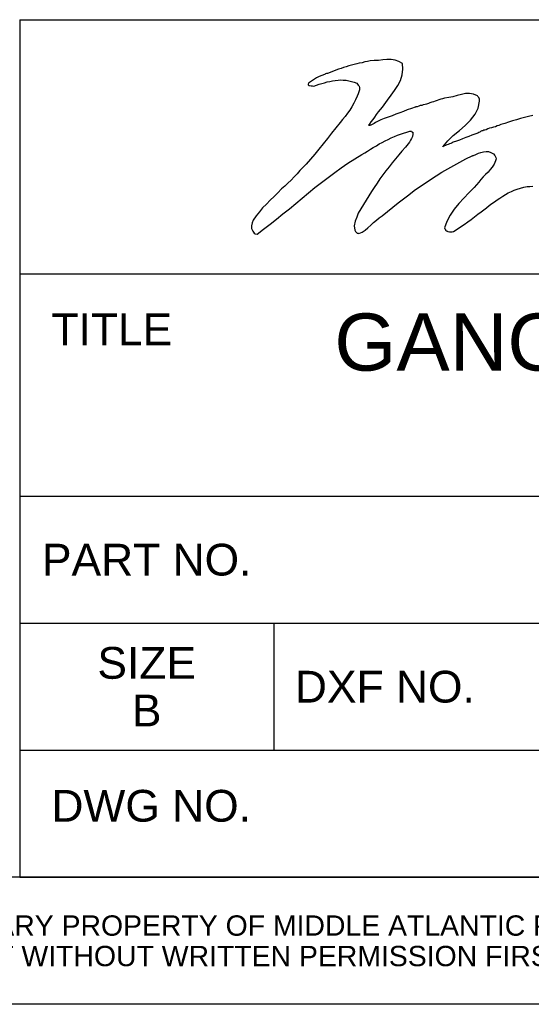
# Model space of a CAD drawing. Header units: inches. Extents: x 5 to 265, y 5 to 171.
# Tile 22 of 27: x 224 to 237, y 5 to 30. Entities that reach past the tile are written whole.
import ezdxf
from ezdxf.enums import TextEntityAlignment as Align

# ---------------------------------------------------------------- set-up
doc = ezdxf.new("R2010")
doc.units = ezdxf.units.IN
doc.header["$LTSCALE"] = 14.96
doc.header["$MEASUREMENT"] = 0
doc.layers.get('0').update_dxf_attribs({"linetype": 'CONTINUOUS'})
doc.layers.add('09_ALL_DETAIL_ITEMS', color=7, linetype='CONTINUOUS')
doc.styles.get("Standard").update_dxf_attribs({"font": 'arial.ttf'})

# ---------------------------------------------------------------- blocks, each defined once
blk = doc.blocks.new('MAP_LOGO_AND_NAME_BL0', base_point=(244, 26.4))
at = {"color": 7, "linetype": 'Continuous'}
for p, q in [((232.692, 28.536), (232.628, 28.517)), ((232.762, 28.549), (232.692, 28.536)), ((232.832, 28.562), (232.762, 28.549)), ((232.935, 28.568), (232.832, 28.562)), ((233.043, 28.574), (232.935, 28.568)), ((233.146, 28.587), (233.043, 28.574)), ((233.254, 28.6), (233.146, 28.587)), ((233.363, 28.594), (233.254, 28.6)), ((233.459, 28.581), (233.363, 28.594)), ((233.555, 28.549), (233.459, 28.581)), ((233.645, 28.498), (233.555, 28.549)), ((231.841, 28.28), (231.777, 28.255)), ((231.905, 28.306), (231.841, 28.28)), ((231.969, 28.325), (231.905, 28.306)), ((232.033, 28.351), (231.969, 28.325)), ((232.097, 28.37), (232.033, 28.351)), ((232.161, 28.395), (232.097, 28.37)), ((232.225, 28.415), (232.161, 28.395)), ((232.295, 28.434), (232.225, 28.415)), ((232.359, 28.453), (232.295, 28.434)), ((232.423, 28.472), (232.359, 28.453)), ((232.493, 28.485), (232.423, 28.472)), ((232.557, 28.504), (232.493, 28.485)), ((232.628, 28.517), (232.557, 28.504)), ((233.638, 28.21), (233.657, 28.351)), ((233.657, 28.351), (233.645, 28.498)), ((231.329, 28.037), (231.278, 27.999)), ((231.374, 28.069), (231.329, 28.037)), ((231.425, 28.101), (231.374, 28.069)), ((231.476, 28.133), (231.425, 28.101)), ((231.528, 28.159), (231.476, 28.133)), ((231.585, 28.184), (231.528, 28.159)), ((231.636, 28.203), (231.585, 28.184)), ((231.694, 28.229), (231.636, 28.203)), ((231.681, 28.012), (231.745, 28.031)), ((231.707, 28.235), (231.694, 28.229)), ((231.732, 28.242), (231.707, 28.235)), ((231.758, 28.248), (231.732, 28.242)), ((231.745, 28.031), (231.815, 28.044)), ((231.777, 28.255), (231.758, 28.248)), ((231.815, 28.044), (231.879, 28.056)), ((231.879, 28.056), (231.95, 28.069)), ((231.95, 28.069), (232.02, 28.076)), ((232.02, 28.076), (232.084, 28.082)), ((232.084, 28.082), (232.154, 28.076)), ((232.154, 28.076), (232.225, 28.076)), ((232.225, 28.076), (232.289, 28.063)), ((232.289, 28.063), (232.359, 28.044)), ((232.359, 28.044), (232.423, 28.024)), ((232.423, 28.024), (232.493, 27.999)), ((233.529, 27.941), (233.593, 28.069)), ((233.593, 28.069), (233.638, 28.21)), ((231.278, 27.992), (231.272, 27.98)), ((231.272, 27.98), (231.272, 27.973)), ((231.272, 27.973), (231.272, 27.96)), ((231.272, 27.96), (231.297, 27.941)), ((231.278, 27.999), (231.278, 27.992)), ((231.297, 27.941), (231.342, 27.935)), ((231.342, 27.935), (231.381, 27.935)), ((231.381, 27.935), (231.413, 27.928)), ((231.413, 27.928), (231.476, 27.954)), ((231.476, 27.954), (231.547, 27.973)), ((231.547, 27.973), (231.611, 27.992)), ((231.611, 27.992), (231.681, 28.012)), ((232.493, 27.999), (232.513, 27.98)), ((232.513, 27.98), (232.532, 27.948)), ((232.545, 27.781), (232.525, 27.73)), ((232.532, 27.948), (232.551, 27.922)), ((232.564, 27.833), (232.545, 27.781)), ((232.551, 27.922), (232.564, 27.89)), ((232.564, 27.89), (232.564, 27.833)), ((233.363, 27.698), (233.446, 27.82)), ((233.446, 27.82), (233.529, 27.941)), ((232.461, 27.583), (232.417, 27.494)), ((232.506, 27.673), (232.461, 27.583)), ((232.525, 27.73), (232.506, 27.673)), ((233.184, 27.455), (233.267, 27.577)), ((233.267, 27.577), (233.363, 27.698)), ((234.425, 27.532), (234.38, 27.519)), ((234.47, 27.545), (234.425, 27.532)), ((234.514, 27.564), (234.47, 27.545)), ((234.559, 27.583), (234.514, 27.564)), ((234.61, 27.596), (234.559, 27.583)), ((234.655, 27.609), (234.61, 27.596)), ((234.706, 27.622), (234.655, 27.609)), ((234.808, 27.641), (234.706, 27.622)), ((234.911, 27.66), (234.808, 27.641)), ((235.02, 27.692), (234.911, 27.66)), ((235.128, 27.717), (235.02, 27.692)), ((235.231, 27.737), (235.128, 27.717)), ((235.333, 27.737), (235.231, 27.737)), ((235.435, 27.724), (235.333, 27.737)), ((235.531, 27.679), (235.435, 27.724)), ((235.544, 27.666), (235.531, 27.679)), ((235.57, 27.641), (235.544, 27.666)), ((235.55, 27.372), (235.582, 27.551)), ((235.582, 27.602), (235.57, 27.641)), ((235.582, 27.551), (235.582, 27.602)), ((232.314, 27.321), (232.257, 27.244)), ((232.365, 27.404), (232.314, 27.321)), ((232.417, 27.494), (232.365, 27.404)), ((233.043, 27.276), (233.088, 27.334)), ((233.088, 27.334), (233.139, 27.398)), ((233.139, 27.398), (233.184, 27.455)), ((233.67, 27.289), (233.574, 27.257)), ((233.766, 27.327), (233.67, 27.289)), ((233.868, 27.366), (233.766, 27.327)), ((233.964, 27.398), (233.868, 27.366)), ((233.971, 27.398), (233.964, 27.398)), ((233.983, 27.404), (233.971, 27.398)), ((233.996, 27.404), (233.983, 27.404)), ((234.015, 27.404), (233.996, 27.404)), ((234.054, 27.423), (234.015, 27.404)), ((234.092, 27.436), (234.054, 27.423)), ((234.131, 27.442), (234.092, 27.436)), ((234.169, 27.455), (234.131, 27.442)), ((234.214, 27.462), (234.169, 27.455)), ((234.252, 27.474), (234.214, 27.462)), ((234.297, 27.487), (234.252, 27.474)), ((234.335, 27.506), (234.297, 27.487)), ((234.38, 27.519), (234.335, 27.506)), ((235.474, 27.219), (235.55, 27.372)), ((232.135, 27.084), (232.078, 27.008)), ((232.199, 27.161), (232.135, 27.084)), ((232.257, 27.244), (232.199, 27.161)), ((232.858, 27.027), (232.903, 27.084)), ((232.903, 27.084), (232.947, 27.148)), ((232.947, 27.148), (232.992, 27.212)), ((233.011, 27.033), (232.967, 27.008)), ((232.992, 27.212), (233.043, 27.276)), ((233.05, 27.052), (233.011, 27.033)), ((233.095, 27.078), (233.05, 27.052)), ((233.139, 27.091), (233.095, 27.078)), ((233.184, 27.11), (233.139, 27.091)), ((233.28, 27.142), (233.184, 27.11)), ((233.382, 27.18), (233.28, 27.142)), ((233.478, 27.219), (233.382, 27.18)), ((233.574, 27.257), (233.478, 27.219)), ((235.224, 26.937), (235.358, 27.072)), ((235.358, 27.072), (235.474, 27.219)), ((236.42, 27.052), (236.318, 27.02)), ((236.516, 27.078), (236.42, 27.052)), ((236.618, 27.11), (236.516, 27.078)), ((236.721, 27.135), (236.618, 27.11)), ((236.823, 27.161), (236.721, 27.135)), ((236.932, 27.187), (236.823, 27.161)), ((231.969, 26.873), (231.86, 26.739)), ((232.078, 27.008), (231.969, 26.873)), ((232.794, 26.944), (232.8, 26.95)), ((232.807, 26.937), (232.794, 26.944)), ((232.8, 26.95), (232.807, 26.956)), ((232.807, 26.956), (232.813, 26.963)), ((232.82, 26.937), (232.807, 26.937)), ((232.813, 26.963), (232.858, 27.027)), ((232.832, 26.944), (232.82, 26.937)), ((232.845, 26.944), (232.832, 26.944)), ((232.883, 26.963), (232.845, 26.944)), ((232.928, 26.988), (232.883, 26.963)), ((232.967, 27.008), (232.928, 26.988)), ((233.753, 26.771), (233.83, 26.79)), ((233.83, 26.79), (233.843, 26.79)), ((233.843, 26.79), (233.856, 26.79)), ((233.856, 26.79), (233.868, 26.79)), ((233.868, 26.79), (233.881, 26.777)), ((234.924, 26.681), (235.077, 26.809)), ((235.077, 26.809), (235.224, 26.937)), ((235.64, 26.797), (235.614, 26.784)), ((235.665, 26.803), (235.64, 26.797)), ((235.691, 26.816), (235.665, 26.803)), ((235.723, 26.816), (235.691, 26.816)), ((235.749, 26.822), (235.723, 26.816)), ((235.793, 26.848), (235.749, 26.822)), ((235.838, 26.867), (235.793, 26.848)), ((235.889, 26.88), (235.838, 26.867)), ((235.934, 26.892), (235.889, 26.88)), ((235.985, 26.905), (235.934, 26.892)), ((236.03, 26.924), (235.985, 26.905)), ((236.075, 26.937), (236.03, 26.924)), ((236.12, 26.963), (236.075, 26.937)), ((236.222, 26.988), (236.12, 26.963)), ((236.318, 27.02), (236.222, 26.988)), ((231.758, 26.605), (231.649, 26.477)), ((231.86, 26.739), (231.758, 26.605)), ((233.133, 26.509), (233.21, 26.547)), ((233.21, 26.547), (233.286, 26.585)), ((233.286, 26.585), (233.363, 26.624)), ((233.363, 26.624), (233.44, 26.656)), ((233.44, 26.656), (233.517, 26.688)), ((233.517, 26.688), (233.593, 26.72)), ((233.593, 26.72), (233.67, 26.745)), ((233.67, 26.745), (233.753, 26.771)), ((233.849, 26.566), (233.817, 26.515)), ((233.875, 26.611), (233.849, 26.566)), ((233.894, 26.662), (233.875, 26.611)), ((233.881, 26.777), (233.888, 26.771)), ((233.888, 26.771), (233.894, 26.771)), ((233.894, 26.771), (233.907, 26.771)), ((233.907, 26.713), (233.894, 26.662)), ((233.907, 26.771), (233.907, 26.765)), ((233.907, 26.765), (233.907, 26.713)), ((234.661, 26.4), (234.783, 26.547)), ((234.783, 26.547), (234.924, 26.681)), ((235.007, 26.541), (234.924, 26.515)), ((235.083, 26.566), (235.007, 26.541)), ((235.16, 26.598), (235.083, 26.566)), ((235.237, 26.63), (235.16, 26.598)), ((235.314, 26.656), (235.237, 26.63)), ((235.39, 26.688), (235.314, 26.656)), ((235.467, 26.72), (235.39, 26.688)), ((235.544, 26.745), (235.467, 26.72)), ((235.57, 26.758), (235.544, 26.745)), ((235.595, 26.771), (235.57, 26.758)), ((235.614, 26.784), (235.595, 26.771)), ((231.54, 26.342), (231.438, 26.215)), ((231.649, 26.477), (231.54, 26.342)), ((232.692, 26.247), (232.762, 26.291)), ((232.762, 26.291), (232.839, 26.342)), ((232.839, 26.342), (232.909, 26.381)), ((232.909, 26.381), (232.986, 26.426)), ((232.986, 26.426), (233.056, 26.47)), ((233.056, 26.47), (233.133, 26.509)), ((233.632, 26.291), (233.549, 26.195)), ((233.721, 26.387), (233.632, 26.291)), ((233.753, 26.432), (233.721, 26.387)), ((233.785, 26.47), (233.753, 26.432)), ((233.817, 26.515), (233.785, 26.47)), ((234.668, 26.406), (234.661, 26.406)), ((234.661, 26.406), (234.661, 26.4)), ((234.661, 26.4), (234.661, 26.394)), ((234.661, 26.394), (234.661, 26.4)), ((234.7, 26.419), (234.668, 26.406)), ((234.732, 26.432), (234.7, 26.419)), ((234.764, 26.445), (234.732, 26.432)), ((234.796, 26.458), (234.764, 26.445)), ((234.828, 26.47), (234.796, 26.458)), ((234.866, 26.483), (234.828, 26.47)), ((234.892, 26.496), (234.866, 26.483)), ((234.924, 26.515), (234.892, 26.496)), ((231.329, 26.087), (231.221, 25.959)), ((231.438, 26.215), (231.329, 26.087)), ((232.27, 25.984), (232.442, 26.093)), ((232.442, 26.093), (232.621, 26.202)), ((232.621, 26.202), (232.692, 26.247)), ((233.465, 26.093), (233.382, 25.997)), ((233.549, 26.195), (233.465, 26.093)), ((235.09, 26.01), (235.243, 26.093)), ((235.243, 26.093), (235.403, 26.17)), ((235.403, 26.17), (235.41, 26.17)), ((235.41, 26.17), (235.416, 26.176)), ((235.416, 26.176), (235.429, 26.176)), ((235.429, 26.176), (235.435, 26.183)), ((235.435, 26.183), (235.493, 26.208)), ((235.493, 26.208), (235.557, 26.234)), ((235.557, 26.234), (235.621, 26.259)), ((235.621, 26.259), (235.685, 26.272)), ((235.685, 26.272), (235.749, 26.278)), ((235.749, 26.278), (235.813, 26.278)), ((235.813, 26.278), (235.87, 26.259)), ((235.87, 26.259), (235.934, 26.221)), ((235.934, 26.221), (235.972, 26.176)), ((235.992, 26.042), (235.953, 25.959)), ((235.972, 26.176), (235.998, 26.131)), ((236.004, 26.093), (235.992, 26.042)), ((235.998, 26.131), (236.004, 26.093)), ((231.061, 25.799), (230.99, 25.716)), ((231.144, 25.882), (231.061, 25.799)), ((231.221, 25.959), (231.144, 25.882)), ((231.937, 25.748), (232.103, 25.869)), ((232.103, 25.869), (232.27, 25.984)), ((233.222, 25.792), (233.152, 25.69)), ((233.306, 25.895), (233.222, 25.792)), ((233.382, 25.997), (233.306, 25.895)), ((234.636, 25.76), (234.783, 25.844)), ((234.783, 25.844), (234.936, 25.927)), ((234.936, 25.927), (235.09, 26.01)), ((235.857, 25.824), (235.8, 25.76)), ((235.908, 25.888), (235.857, 25.824)), ((235.953, 25.959), (235.908, 25.888)), ((230.837, 25.562), (230.76, 25.485)), ((230.914, 25.639), (230.837, 25.562)), ((230.99, 25.716), (230.914, 25.639)), ((231.604, 25.498), (231.771, 25.626)), ((231.771, 25.626), (231.937, 25.748)), ((233.075, 25.588), (233.005, 25.485)), ((233.152, 25.69), (233.075, 25.588)), ((234.214, 25.485), (234.354, 25.575)), ((234.354, 25.575), (234.495, 25.671)), ((234.495, 25.671), (234.636, 25.76)), ((235.621, 25.575), (235.57, 25.505)), ((235.678, 25.639), (235.621, 25.575)), ((235.736, 25.697), (235.678, 25.639)), ((235.8, 25.76), (235.736, 25.697)), ((230.594, 25.338), (230.504, 25.242)), ((230.677, 25.409), (230.594, 25.338)), ((230.76, 25.485), (230.677, 25.409)), ((231.278, 25.242), (231.438, 25.37)), ((231.438, 25.37), (231.604, 25.498)), ((232.935, 25.377), (232.864, 25.274)), ((233.005, 25.485), (232.935, 25.377)), ((233.939, 25.294), (234.073, 25.39)), ((234.073, 25.39), (234.214, 25.485)), ((235.448, 25.377), (235.32, 25.242)), ((235.57, 25.505), (235.448, 25.377)), ((236.388, 25.274), (236.458, 25.306)), ((236.458, 25.306), (236.535, 25.332)), ((236.535, 25.332), (236.618, 25.358)), ((236.618, 25.358), (236.701, 25.383)), ((236.701, 25.383), (236.785, 25.396)), ((236.785, 25.396), (236.855, 25.402)), ((236.855, 25.402), (236.925, 25.409)), ((230.313, 25.051), (230.217, 24.955)), ((230.408, 25.147), (230.313, 25.051)), ((230.504, 25.242), (230.408, 25.147)), ((230.958, 24.974), (231.118, 25.108)), ((231.118, 25.108), (231.278, 25.242)), ((232.73, 25.057), (232.66, 24.948)), ((232.794, 25.166), (232.73, 25.057)), ((232.864, 25.274), (232.794, 25.166)), ((233.536, 24.987), (233.67, 25.089)), ((233.67, 25.089), (233.804, 25.191)), ((233.804, 25.191), (233.939, 25.294)), ((235.192, 25.108), (235.064, 24.967)), ((235.32, 25.242), (235.192, 25.108)), ((235.966, 25.012), (236.03, 25.063)), ((236.03, 25.063), (236.1, 25.108)), ((236.1, 25.108), (236.171, 25.153)), ((236.171, 25.153), (236.241, 25.198)), ((236.241, 25.198), (236.311, 25.236)), ((236.311, 25.236), (236.388, 25.274)), ((230.121, 24.859), (230.038, 24.763)), ((230.217, 24.955), (230.121, 24.859)), ((230.632, 24.712), (230.799, 24.84)), ((230.799, 24.84), (230.958, 24.974)), ((232.596, 24.84), (232.532, 24.731)), ((232.66, 24.948), (232.596, 24.84)), ((233.267, 24.769), (233.401, 24.878)), ((233.401, 24.878), (233.536, 24.987)), ((234.949, 24.827), (234.847, 24.673)), ((235.064, 24.967), (234.949, 24.827)), ((235.627, 24.763), (235.697, 24.814)), ((235.697, 24.814), (235.761, 24.865)), ((235.761, 24.865), (235.832, 24.916)), ((235.832, 24.916), (235.896, 24.967)), ((235.896, 24.967), (235.966, 25.012)), ((229.954, 24.66), (229.884, 24.552)), ((230.038, 24.763), (229.954, 24.66)), ((230.313, 24.449), (230.472, 24.577)), ((230.472, 24.577), (230.632, 24.712)), ((232.493, 24.628), (232.449, 24.526)), ((232.532, 24.731), (232.493, 24.628)), ((232.986, 24.552), (233.056, 24.609)), ((233.056, 24.609), (233.133, 24.66)), ((233.133, 24.66), (233.267, 24.769)), ((234.847, 24.673), (234.764, 24.52)), ((235.288, 24.507), (235.371, 24.571)), ((235.371, 24.571), (235.461, 24.635)), ((235.461, 24.635), (235.544, 24.699)), ((235.544, 24.699), (235.627, 24.763)), ((229.858, 24.481), (229.839, 24.411)), ((229.839, 24.411), (229.839, 24.341)), ((229.839, 24.341), (229.871, 24.27)), ((229.884, 24.552), (229.858, 24.481)), ((229.98, 24.2), (230.146, 24.322)), ((230.146, 24.322), (230.313, 24.449)), ((232.449, 24.526), (232.429, 24.411)), ((232.429, 24.411), (232.442, 24.296)), ((232.704, 24.302), (232.775, 24.36)), ((232.775, 24.36), (232.845, 24.424)), ((232.845, 24.424), (232.915, 24.488)), ((232.915, 24.488), (232.986, 24.552)), ((234.764, 24.52), (234.706, 24.36)), ((234.706, 24.36), (234.713, 24.334)), ((234.713, 24.334), (234.725, 24.315)), ((234.725, 24.315), (234.732, 24.296)), ((234.93, 24.264), (235.02, 24.322)), ((235.02, 24.322), (235.109, 24.379)), ((235.109, 24.379), (235.199, 24.443)), ((235.199, 24.443), (235.288, 24.507)), ((229.871, 24.27), (229.89, 24.251)), ((229.89, 24.251), (229.91, 24.226)), ((229.91, 24.226), (229.935, 24.206)), ((229.935, 24.206), (229.98, 24.2)), ((232.442, 24.296), (232.449, 24.283)), ((232.449, 24.283), (232.461, 24.264)), ((232.461, 24.264), (232.474, 24.245)), ((232.474, 24.245), (232.493, 24.232)), ((232.493, 24.232), (232.506, 24.226)), ((232.506, 24.226), (232.519, 24.226)), ((232.519, 24.226), (232.532, 24.219)), ((232.532, 24.219), (232.545, 24.213)), ((232.545, 24.213), (232.628, 24.251)), ((232.628, 24.251), (232.704, 24.302)), ((234.732, 24.296), (234.738, 24.29)), ((234.738, 24.29), (234.751, 24.283)), ((234.751, 24.283), (234.764, 24.277)), ((234.764, 24.277), (234.776, 24.27)), ((234.776, 24.27), (234.789, 24.264)), ((234.789, 24.264), (234.828, 24.258)), ((234.828, 24.258), (234.86, 24.258)), ((234.86, 24.258), (234.898, 24.258)), ((234.898, 24.258), (234.93, 24.264))]:
    blk.add_line(p, q, dxfattribs=at)

msp = doc.modelspace()

# ---------------------------------------------------------------- linework, layer by layer
at = {"color": 7, "linetype": 'Continuous'}
for p, q in [((224, 29.6), (264, 29.6)), ((224, 29.6), (224, 8)), ((224, 23.2), (264, 23.2)), ((224, 17.6), (264, 17.6)), ((224, 14.4), (264, 14.4)), ((230.4, 14.4), (230.4, 11.2)), ((224, 11.2), (264, 11.2)), ((264, 8), (4.8, 8)), ((264, 8), (181.344, 8)), ((224, 8), (264, 8)), ((264, 4.8), (181.344, 4.8))]:
    msp.add_line(p, q, dxfattribs=at)

# ---------------------------------------------------------------- block references
msp.add_blockref('MAP_LOGO_AND_NAME_BL0', (244, 26.4), dxfattribs=at)

# ---------------------------------------------------------------- texts
at = {"layer": '09_ALL_DETAIL_ITEMS', "color": 7, "linetype": 'Continuous'}
for s, p in [('TITLE', (224.8, 21.4)), ('DWG NO.', (224.8, 9.4))]:
    msp.add_text(s, height=0.8, dxfattribs=at).set_placement(p)
for s, height, p in [('GANGABLE ENCLOSURE', 1.44, (244, 20.76)), ('PART NO.', 0.8, (227.2, 15.6)), ('SIZE', 0.8, (227.2, 13)), ('DXF NO.', 0.8, (233.2, 12.4)), ('B', 0.8, (227.2, 11.8)), ('THIS DRAWING CONTAINS TRADE INFORMATION DEEMED TO BE CONFIDENTIAL AND PROPRIETARY PROPERTY OF MIDDLE ATLANTIC PRODUCTS, INC. AND IS TO BE USED ONLY FOR THE ', 0.512, (222.672, 6.528)), ('PURPOSES FOR WHICH IT IS SUBMITTED AND FURTHER SHALL NOT BE COPIED IN WHOLE OR PART WITHOUT WRITTEN PERMISSION FIRST OBTAINED FROM MIDDLE ATLANTIC PRODUCTS, INC.', 0.512, (222.672, 5.76))]:
    msp.add_text(s, height=height, dxfattribs=at).set_placement(p, align=Align.CENTER)

doc.saveas('drawing.dxf')
